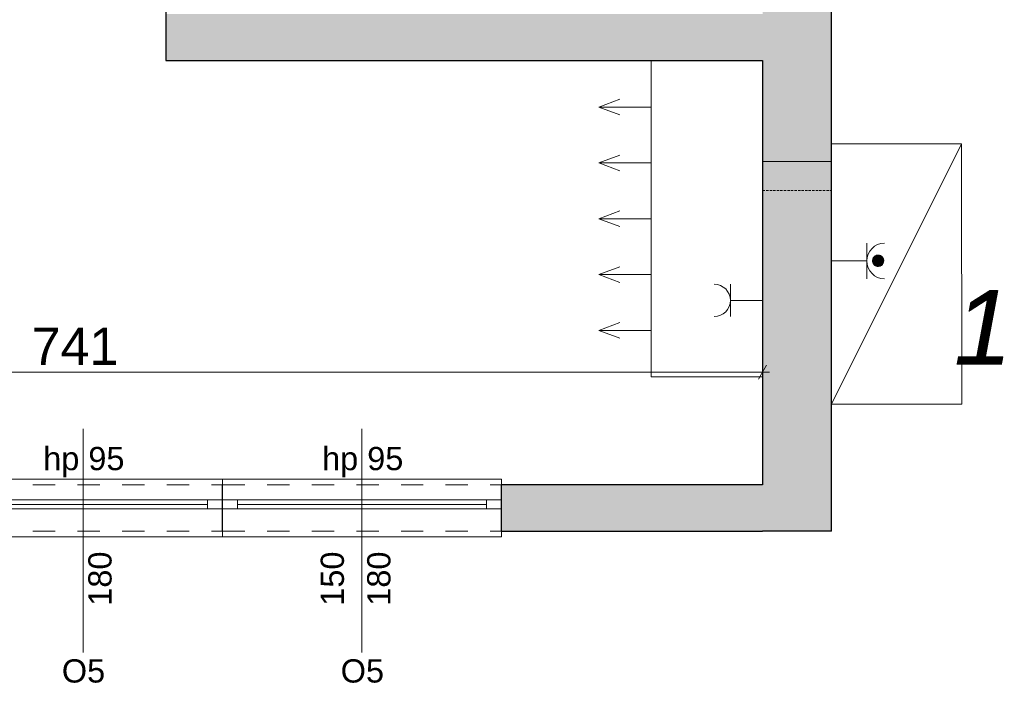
# Model space of a CAD drawing. Header units: centimetres. Extents: x -25572 to 23555, y -2435 to 15405.
# Tile 88 of 134: x 8947 to 9476, y 4291 to 4648. Entities that reach past the tile are written whole.
import ezdxf

# ---------------------------------------------------------------- set-up
doc = ezdxf.new("R2010")
doc.units = ezdxf.units.CM
doc.header["$MEASUREMENT"] = 0
doc.linetypes.add('DASHED', pattern=[1.905, 1.27, -0.635])
doc.linetypes.add('Przerywana', pattern=[24, 12, -12])
for name, color, linetype, lineweight in [('820-G Rysunki Obrazki_Nr_pióra__1', 7, 'Continuous', 13), ('820-G Rysunki Obrazki_Nr_pióra__10', 7, 'Continuous', 13), ('820-G Rysunki Obrazki_Nr_pióra__20', 1, 'Continuous', 13), ('820-G Rysunki Obrazki_Nr_pióra__4', 7, 'Continuous', 13), ('Nowe_220-A Ściany_Nr_pióra__19', 255, 'Continuous', 0), ('Nowe_220-A Ściany_Nr_pióra__23', 7, 'Continuous', 15), ('Nowe_220-A Ściany_Nr_pióra__27', 7, 'Continuous', 25), ('Nowe_220-A Ściany_Nr_pióra__3', 7, 'Continuous', 13), ('Nowe_220-A Ściany_Nr_pióra__7', 7, 'Continuous', 13), ('Nowe_299-A Wymiary Opisy_Nr_pióra__161', 7, 'Continuous', 5), ('Nowe_299-A Wymiary Opisy_Nr_pióra__41', 7, 'Continuous', 15)]:
    doc.layers.add(name, color=color, linetype=linetype, lineweight=lineweight)
for name, color, linetype, lineweight, true_color in [('820-G Rysunki Obrazki_Nr_pióra__5', 7, 'Continuous', 13, 0x40a5ff), ('Nowe_199-Z Wymiary i opisy_Nr_pióra__81', 7, 'Continuous', 13, 0x6a6a6a), ('Nowe_220-A Ściany_Nr_pióra__45', 7, 'Continuous', 15, 0x40a5ff)]:
    doc.layers.add(name, color=color, linetype=linetype, lineweight=lineweight, true_color=true_color)
doc.layers.add('Nowe_299-A Wymiary Opisy', color=7, linetype='Continuous')
doc.styles.add('STYL_AUTOMATYCZNY_11', font='arial.ttf')
doc.styles.add('STYL_AUTOMATYCZNY_5', font='arial.ttf')
doc.styles.add('STYL_AUTOMATYCZNY_6', font='arial.ttf')
doc.dimstyles.new('STYL_AUTOMATYCZNY__1', dxfattribs={"dimtxt": 20, "dimasz": 5.7, "dimexe": 0.18, "dimexo": 0.0625, "dimgap": 0, "dimtad": 1, "dimtih": 1, "dimtoh": 1, "dimdec": 0, "dimzin": 0, "dimdsep": 46, "dimtxsty": 'STYL_AUTOMATYCZNY_11', "dimblk": 'ARROWHEAD_2', "dimblk1": 'ARROWHEAD_2', "dimblk2": 'ARROWHEAD_2', "dimcen": 0.09, "dimse1": 1, "dimse2": 1, "dimclrd": 7, "dimclre": 7, "dimclrt": 7, "dimadec": 1, "dimazin": 0, "dimtfac": 1, "dimtdec": 4, "dimtmove": 0, "dimatfit": 3, "dimfxl": 0, "dimtolj": 1, "dimtzin": 0, "dimarcsym": 0})

# ---------------------------------------------------------------- blocks, each defined once
blk = doc.blocks.new('*D54')
at = {"layer": 'Nowe_299-A Wymiary Opisy_Nr_pióra__161', "color": 7, "linetype": 'Continuous', "lineweight": 5}
for p, q in [((8608.04, 4462.36), (8603.71, 4454.86)), ((8605.88, 4452.99), (8605.88, 4464.24)), ((9344.21, 4454.86), (9348.54, 4462.36)), ((9346.38, 4452.99), (9346.38, 4464.24)), ((8605.88, 4458.61), (9346.38, 4458.61)), ((9346.38, 4458.61), (9350.04, 4458.61))]:
    blk.add_line(p, q, dxfattribs=at)
at = {"layer": 'Nowe_299-A Wymiary Opisy_Nr_pióra__41', "color": 7, "lineweight": 15, "insert": (8953.24, 4462.61), "char_height": 20, "attachment_point": 7, "style": 'STYL_AUTOMATYCZNY_11'}
blk.add_mtext('\\A1;{\\pql;\\fArial|b0|i0|c238|p0;\\W1.000000;741}', dxfattribs=at)
blk = doc.blocks.new('ARROWHEAD_2')
at = {"color": 0, "linetype": 'Continuous', "lineweight": 0}
for p, q in [((0, 0), (-1, 0)), ((-0.378, -0.655), (0.378, 0.655))]:
    blk.add_line(p, q, dxfattribs=at)

msp = doc.modelspace()

# ---------------------------------------------------------------- hatches: boundary and pattern name
at = {"layer": '820-G Rysunki Obrazki_Nr_pióra__1', "linetype": 'Continuous', "lineweight": 13}
for points in [[(9405.53, 4518.05), (9405.53, 4519.1), (9405.5, 4518.84)], [(9405.5, 4518.31), (9405.53, 4518.05), (9405.5, 4518.84)], [(9405.59, 4517.79), (9405.59, 4519.36), (9405.53, 4519.1)], [(9405.53, 4518.05), (9405.59, 4517.79), (9405.53, 4519.1)], [(9405.67, 4517.54), (9405.67, 4519.61), (9405.59, 4519.36)], [(9405.59, 4517.79), (9405.67, 4517.54), (9405.59, 4519.36)], [(9405.77, 4517.29), (9405.77, 4519.85), (9405.67, 4519.61)], [(9405.67, 4517.54), (9405.77, 4517.29), (9405.67, 4519.61)], [(9405.89, 4517.06), (9405.89, 4520.09), (9405.77, 4519.85)], [(9405.77, 4517.29), (9405.89, 4517.06), (9405.77, 4519.85)], [(9406.04, 4516.83), (9406.04, 4520.31), (9405.89, 4520.09)], [(9405.89, 4517.06), (9406.04, 4516.83), (9405.89, 4520.09)], [(9406.2, 4516.62), (9406.2, 4520.52), (9406.04, 4520.31)], [(9406.04, 4516.83), (9406.2, 4516.62), (9406.04, 4520.31)], [(9406.38, 4516.43), (9406.38, 4520.71), (9406.2, 4520.52)], [(9406.2, 4516.62), (9406.38, 4516.43), (9406.2, 4520.52)], [(9406.57, 4516.25), (9406.57, 4520.89), (9406.38, 4520.71)], [(9406.38, 4516.43), (9406.57, 4516.25), (9406.38, 4520.71)], [(9406.78, 4516.09), (9406.78, 4521.05), (9406.57, 4520.89)], [(9406.57, 4516.25), (9406.78, 4516.09), (9406.57, 4520.89)], [(9407, 4515.95), (9407, 4521.2), (9406.78, 4521.05)], [(9406.78, 4516.09), (9407, 4515.95), (9406.78, 4521.05)], [(9407.24, 4515.83), (9407.24, 4521.32), (9407, 4521.2)], [(9407, 4515.95), (9407.24, 4515.83), (9407, 4521.2)], [(9407.48, 4515.72), (9407.48, 4521.42), (9407.24, 4521.32)], [(9407.24, 4515.83), (9407.48, 4515.72), (9407.24, 4521.32)], [(9407.73, 4515.64), (9407.73, 4521.5), (9407.48, 4521.42)], [(9407.48, 4515.72), (9407.73, 4515.64), (9407.48, 4521.42)], [(9407.99, 4515.59), (9407.99, 4521.56), (9407.73, 4521.5)], [(9407.73, 4515.64), (9407.99, 4515.59), (9407.73, 4521.5)], [(9408.25, 4515.55), (9408.25, 4521.59), (9407.99, 4521.56)], [(9407.99, 4515.59), (9408.25, 4515.55), (9407.99, 4521.56)], [(9408.52, 4515.54), (9408.52, 4521.6), (9408.25, 4521.59)], [(9408.25, 4515.55), (9408.52, 4515.54), (9408.25, 4521.59)], [(9408.52, 4515.54), (9408.78, 4515.55), (9408.52, 4521.6)], [(9408.78, 4515.55), (9408.78, 4521.59), (9408.52, 4521.6)], [(9408.78, 4515.55), (9409.04, 4515.59), (9408.78, 4521.59)], [(9409.04, 4515.59), (9409.04, 4521.56), (9408.78, 4521.59)], [(9409.04, 4515.59), (9409.3, 4515.64), (9409.04, 4521.56)], [(9409.3, 4515.64), (9409.3, 4521.5), (9409.04, 4521.56)], [(9409.3, 4515.64), (9409.55, 4515.72), (9409.3, 4521.5)], [(9409.55, 4515.72), (9409.55, 4521.42), (9409.3, 4521.5)], [(9409.55, 4515.72), (9409.8, 4515.83), (9409.55, 4521.42)], [(9409.8, 4515.83), (9409.8, 4521.32), (9409.55, 4521.42)], [(9409.8, 4515.83), (9410.03, 4515.95), (9409.8, 4521.32)], [(9410.03, 4515.95), (9410.03, 4521.2), (9409.8, 4521.32)], [(9410.03, 4515.95), (9410.26, 4516.09), (9410.03, 4521.2)], [(9410.26, 4516.09), (9410.26, 4521.05), (9410.03, 4521.2)], [(9410.26, 4516.09), (9410.47, 4516.25), (9410.26, 4521.05)], [(9410.47, 4516.25), (9410.47, 4520.89), (9410.26, 4521.05)], [(9410.47, 4516.25), (9410.66, 4516.43), (9410.47, 4520.89)], [(9410.66, 4516.43), (9410.66, 4520.71), (9410.47, 4520.89)], [(9410.66, 4516.43), (9410.84, 4516.62), (9410.66, 4520.71)], [(9410.84, 4516.62), (9410.84, 4520.52), (9410.66, 4520.71)], [(9410.84, 4516.62), (9411, 4516.83), (9410.84, 4520.52)], [(9411, 4516.83), (9411, 4520.31), (9410.84, 4520.52)], [(9411, 4516.83), (9411.14, 4517.06), (9411, 4520.31)], [(9411.14, 4517.06), (9411.14, 4520.09), (9411, 4520.31)], [(9411.14, 4517.06), (9411.26, 4517.29), (9411.14, 4520.09)], [(9411.26, 4517.29), (9411.26, 4519.85), (9411.14, 4520.09)], [(9411.26, 4517.29), (9411.37, 4517.54), (9411.26, 4519.85)], [(9411.37, 4517.54), (9411.37, 4519.61), (9411.26, 4519.85)], [(9411.37, 4517.54), (9411.45, 4517.79), (9411.37, 4519.61)], [(9411.45, 4517.79), (9411.45, 4519.36), (9411.37, 4519.61)], [(9411.45, 4517.79), (9411.5, 4518.05), (9411.45, 4519.36)], [(9411.5, 4518.05), (9411.5, 4519.1), (9411.45, 4519.36)], [(9411.5, 4518.05), (9411.54, 4518.31), (9411.5, 4519.1)], [(9411.54, 4518.31), (9411.54, 4518.84), (9411.5, 4519.1)]]:
    msp.add_hatch(color=7, dxfattribs=at).paths.add_polyline_path(points)
at = {"layer": 'Nowe_220-A Ściany_Nr_pióra__19', "linetype": 'Continuous', "lineweight": 0}
for points in [[(9383.38, 4398.14), (9383.38, 4851.14), (9346.38, 4851.14), (9346.38, 4398.14)], [(9050.38, 4651.14), (9025.38, 4626.14), (9050.38, 4626.14)], [(9025.38, 4651.14), (9025.38, 4626.14), (9050.38, 4651.14)], [(9050.38, 4626.14), (9346.38, 4626.14), (9346.38, 4651.14), (9050.38, 4651.14)], [(9346.38, 4398.14), (9205.88, 4398.14), (9205.88, 4373.14), (9346.38, 4373.14)], [(9346.38, 4373.14), (9383.38, 4373.14), (9346.38, 4398.14)], [(9346.38, 4398.14), (9383.38, 4373.14), (9383.38, 4398.14)]]:
    msp.add_hatch(color=255, dxfattribs=at).paths.add_polyline_path(points)

# ---------------------------------------------------------------- linework, layer by layer
at = {"layer": '820-G Rysunki Obrazki_Nr_pióra__20', "color": 1, "linetype": 'Continuous', "lineweight": 13}
msp.add_lwpolyline([(9346.38, 4626.14), (9286.38, 4626.14), (9286.38, 4456.14), (9346.38, 4456.14)], close=True, dxfattribs=at)
for points in [[(9286.38, 4601.14), (9258.26, 4601.14), (9269.54, 4605.36)], [(9286.38, 4601.14), (9258.26, 4601.14), (9269.54, 4596.92)], [(9453.47, 4441.42), (9453.38, 4581.42), (9383.38, 4581.42), (9383.38, 4441.42), (9453.47, 4441.47)], [(9383.38, 4441.42), (9453.38, 4581.42)], [(9286.38, 4571.14), (9258.26, 4571.14), (9269.54, 4575.36)], [(9286.38, 4571.14), (9258.26, 4571.14), (9269.54, 4566.92)], [(9383.38, 4571.88), (9346.38, 4571.88)], [(9286.38, 4541.14), (9258.26, 4541.14), (9269.54, 4545.36)], [(9286.38, 4541.14), (9258.26, 4541.14), (9269.54, 4536.92)], [(9286.38, 4511.14), (9258.26, 4511.14), (9269.54, 4515.36)], [(9286.38, 4511.14), (9258.26, 4511.14), (9269.54, 4506.92)], [(9286.38, 4481.14), (9258.26, 4481.14), (9269.54, 4485.36)], [(9286.38, 4481.14), (9258.26, 4481.14), (9269.54, 4476.92)]]:
    msp.add_lwpolyline(points, dxfattribs=at)
at = {"layer": '820-G Rysunki Obrazki_Nr_pióra__4', "color": 7, "linetype": 'Continuous', "lineweight": 13}
for p, q in [((9402.45, 4508.9), (9402.45, 4527.98)), ((9402.45, 4518.44), (9383.38, 4518.44)), ((9405.5, 4518.84), (9405.49, 4518.57)), ((9405.49, 4518.57), (9405.5, 4518.31)), ((9405.53, 4519.1), (9405.5, 4518.84)), ((9405.5, 4518.31), (9405.5, 4518.84)), ((9405.53, 4518.05), (9405.5, 4518.84)), ((9405.5, 4518.84), (9405.5, 4518.31)), ((9405.5, 4518.84), (9405.53, 4518.05)), ((9405.5, 4518.31), (9405.53, 4518.05)), ((9405.59, 4519.36), (9405.53, 4519.1)), ((9405.53, 4518.05), (9405.53, 4519.1)), ((9405.59, 4517.79), (9405.53, 4519.1)), ((9405.53, 4519.1), (9405.53, 4518.05)), ((9405.53, 4519.1), (9405.59, 4517.79)), ((9405.53, 4518.05), (9405.59, 4517.79)), ((9405.67, 4519.61), (9405.59, 4519.36)), ((9405.59, 4517.79), (9405.59, 4519.36)), ((9405.67, 4517.54), (9405.59, 4519.36)), ((9405.59, 4519.36), (9405.59, 4517.79)), ((9405.59, 4519.36), (9405.67, 4517.54)), ((9405.59, 4517.79), (9405.67, 4517.54)), ((9405.77, 4519.85), (9405.67, 4519.61)), ((9405.67, 4517.54), (9405.67, 4519.61)), ((9405.77, 4517.29), (9405.67, 4519.61)), ((9405.67, 4519.61), (9405.67, 4517.54)), ((9405.67, 4519.61), (9405.77, 4517.29)), ((9405.89, 4520.09), (9405.77, 4519.85)), ((9405.77, 4517.29), (9405.77, 4519.85)), ((9405.89, 4517.06), (9405.77, 4519.85)), ((9405.77, 4519.85), (9405.77, 4517.29)), ((9405.77, 4519.85), (9405.89, 4517.06)), ((9406.04, 4520.31), (9405.89, 4520.09)), ((9405.89, 4517.06), (9405.89, 4520.09)), ((9406.04, 4516.83), (9405.89, 4520.09)), ((9405.89, 4520.09), (9405.89, 4517.06)), ((9405.89, 4520.09), (9406.04, 4516.83)), ((9406.2, 4520.52), (9406.04, 4520.31)), ((9406.04, 4516.83), (9406.04, 4520.31)), ((9406.2, 4516.62), (9406.04, 4520.31)), ((9406.04, 4520.31), (9406.04, 4516.83)), ((9406.04, 4520.31), (9406.2, 4516.62)), ((9406.38, 4520.71), (9406.2, 4520.52)), ((9406.2, 4516.62), (9406.2, 4520.52)), ((9406.38, 4516.43), (9406.2, 4520.52)), ((9406.2, 4520.52), (9406.2, 4516.62)), ((9406.2, 4520.52), (9406.38, 4516.43)), ((9406.57, 4520.89), (9406.38, 4520.71)), ((9406.38, 4516.43), (9406.38, 4520.71)), ((9406.57, 4516.25), (9406.38, 4520.71)), ((9406.38, 4520.71), (9406.38, 4516.43)), ((9406.38, 4520.71), (9406.57, 4516.25)), ((9406.78, 4521.05), (9406.57, 4520.89)), ((9406.57, 4516.25), (9406.57, 4520.89)), ((9406.78, 4516.09), (9406.57, 4520.89)), ((9406.57, 4520.89), (9406.57, 4516.25)), ((9406.57, 4520.89), (9406.78, 4516.09)), ((9407, 4521.2), (9406.78, 4521.05)), ((9406.78, 4516.09), (9406.78, 4521.05)), ((9407, 4515.95), (9406.78, 4521.05)), ((9406.78, 4521.05), (9406.78, 4516.09)), ((9406.78, 4521.05), (9407, 4515.95)), ((9407.24, 4521.32), (9407, 4521.2)), ((9407, 4515.95), (9407, 4521.2)), ((9407.24, 4515.83), (9407, 4521.2)), ((9407, 4521.2), (9407, 4515.95)), ((9407, 4521.2), (9407.24, 4515.83)), ((9407.48, 4521.42), (9407.24, 4521.32)), ((9407.24, 4515.83), (9407.24, 4521.32)), ((9407.48, 4515.72), (9407.24, 4521.32)), ((9407.24, 4521.32), (9407.24, 4515.83)), ((9407.24, 4521.32), (9407.48, 4515.72)), ((9407.73, 4521.5), (9407.48, 4521.42)), ((9407.48, 4515.72), (9407.48, 4521.42)), ((9407.73, 4515.64), (9407.48, 4521.42)), ((9407.48, 4521.42), (9407.48, 4515.72)), ((9407.48, 4521.42), (9407.73, 4515.64)), ((9407.99, 4521.56), (9407.73, 4521.5)), ((9407.73, 4515.64), (9407.73, 4521.5)), ((9407.99, 4515.59), (9407.73, 4521.5)), ((9407.73, 4521.5), (9407.73, 4515.64)), ((9407.73, 4521.5), (9407.99, 4515.59)), ((9408.25, 4521.59), (9407.99, 4521.56)), ((9407.99, 4515.59), (9407.99, 4521.56)), ((9408.25, 4515.55), (9407.99, 4521.56)), ((9407.99, 4521.56), (9407.99, 4515.59)), ((9407.99, 4521.56), (9408.25, 4515.55)), ((9408.52, 4521.6), (9408.25, 4521.59)), ((9408.25, 4515.55), (9408.25, 4521.59)), ((9408.52, 4515.54), (9408.25, 4521.59)), ((9408.25, 4521.59), (9408.25, 4515.55)), ((9408.25, 4521.59), (9408.52, 4515.54)), ((9408.52, 4515.54), (9408.52, 4521.6)), ((9408.78, 4515.55), (9408.52, 4521.6)), ((9408.52, 4521.6), (9408.52, 4515.54)), ((9408.78, 4521.59), (9408.52, 4521.6)), ((9408.52, 4521.6), (9408.78, 4515.55)), ((9408.78, 4515.55), (9408.78, 4521.59)), ((9409.04, 4515.59), (9408.78, 4521.59)), ((9408.78, 4521.59), (9408.78, 4515.55)), ((9409.04, 4521.56), (9408.78, 4521.59)), ((9408.78, 4521.59), (9409.04, 4515.59)), ((9409.04, 4515.59), (9409.04, 4521.56)), ((9409.3, 4515.64), (9409.04, 4521.56)), ((9409.04, 4521.56), (9409.04, 4515.59)), ((9409.3, 4521.5), (9409.04, 4521.56)), ((9409.04, 4521.56), (9409.3, 4515.64)), ((9409.3, 4515.64), (9409.3, 4521.5)), ((9409.55, 4515.72), (9409.3, 4521.5)), ((9409.3, 4521.5), (9409.3, 4515.64)), ((9409.55, 4521.42), (9409.3, 4521.5)), ((9409.3, 4521.5), (9409.55, 4515.72)), ((9409.55, 4515.72), (9409.55, 4521.42)), ((9409.8, 4515.83), (9409.55, 4521.42)), ((9409.55, 4521.42), (9409.55, 4515.72)), ((9409.8, 4521.32), (9409.55, 4521.42)), ((9409.55, 4521.42), (9409.8, 4515.83)), ((9409.8, 4515.83), (9409.8, 4521.32)), ((9410.03, 4515.95), (9409.8, 4521.32)), ((9409.8, 4521.32), (9409.8, 4515.83)), ((9410.03, 4521.2), (9409.8, 4521.32)), ((9409.8, 4521.32), (9410.03, 4515.95)), ((9410.03, 4515.95), (9410.03, 4521.2)), ((9410.26, 4516.09), (9410.03, 4521.2)), ((9410.03, 4521.2), (9410.03, 4515.95)), ((9410.26, 4521.05), (9410.03, 4521.2)), ((9410.03, 4521.2), (9410.26, 4516.09)), ((9410.26, 4516.09), (9410.26, 4521.05)), ((9410.47, 4516.25), (9410.26, 4521.05)), ((9410.26, 4521.05), (9410.26, 4516.09)), ((9410.47, 4520.89), (9410.26, 4521.05)), ((9410.26, 4521.05), (9410.47, 4516.25)), ((9410.47, 4516.25), (9410.47, 4520.89)), ((9410.66, 4516.43), (9410.47, 4520.89)), ((9410.47, 4520.89), (9410.47, 4516.25)), ((9410.66, 4520.71), (9410.47, 4520.89)), ((9410.47, 4520.89), (9410.66, 4516.43)), ((9410.66, 4516.43), (9410.66, 4520.71)), ((9410.84, 4516.62), (9410.66, 4520.71)), ((9410.66, 4520.71), (9410.66, 4516.43)), ((9410.84, 4520.52), (9410.66, 4520.71)), ((9410.66, 4520.71), (9410.84, 4516.62)), ((9410.84, 4516.62), (9410.84, 4520.52)), ((9411, 4516.83), (9410.84, 4520.52)), ((9410.84, 4520.52), (9410.84, 4516.62)), ((9411, 4520.31), (9410.84, 4520.52)), ((9410.84, 4520.52), (9411, 4516.83)), ((9411, 4516.83), (9411, 4520.31)), ((9411.14, 4517.06), (9411, 4520.31)), ((9411, 4520.31), (9411, 4516.83)), ((9411.14, 4520.09), (9411, 4520.31)), ((9411, 4520.31), (9411.14, 4517.06)), ((9411.14, 4517.06), (9411.14, 4520.09)), ((9411.26, 4517.29), (9411.14, 4520.09)), ((9411.14, 4520.09), (9411.14, 4517.06)), ((9411.26, 4519.85), (9411.14, 4520.09)), ((9411.14, 4520.09), (9411.26, 4517.29)), ((9411.26, 4517.29), (9411.26, 4519.85)), ((9411.37, 4517.54), (9411.26, 4519.85)), ((9411.26, 4519.85), (9411.26, 4517.29)), ((9411.37, 4519.61), (9411.26, 4519.85)), ((9411.26, 4519.85), (9411.37, 4517.54)), ((9411.37, 4517.54), (9411.37, 4519.61)), ((9411.45, 4517.79), (9411.37, 4519.61)), ((9411.37, 4519.61), (9411.37, 4517.54)), ((9411.45, 4519.36), (9411.37, 4519.61)), ((9411.37, 4519.61), (9411.45, 4517.79)), ((9411.37, 4517.54), (9411.45, 4517.79)), ((9411.45, 4517.79), (9411.45, 4519.36)), ((9411.5, 4518.05), (9411.45, 4519.36)), ((9411.45, 4519.36), (9411.45, 4517.79)), ((9411.5, 4519.1), (9411.45, 4519.36)), ((9411.45, 4519.36), (9411.5, 4518.05)), ((9411.45, 4517.79), (9411.5, 4518.05)), ((9411.5, 4518.05), (9411.5, 4519.1)), ((9411.54, 4518.31), (9411.5, 4519.1)), ((9411.5, 4519.1), (9411.5, 4518.05)), ((9411.54, 4518.84), (9411.5, 4519.1)), ((9411.5, 4519.1), (9411.54, 4518.31)), ((9411.5, 4518.05), (9411.54, 4518.31)), ((9411.54, 4518.31), (9411.54, 4518.84)), ((9411.55, 4518.57), (9411.54, 4518.84)), ((9411.54, 4518.84), (9411.54, 4518.31)), ((9411.54, 4518.31), (9411.55, 4518.57)), ((9405.67, 4517.54), (9405.77, 4517.29)), ((9405.77, 4517.29), (9405.89, 4517.06)), ((9405.89, 4517.06), (9406.04, 4516.83)), ((9406.04, 4516.83), (9406.2, 4516.62)), ((9406.2, 4516.62), (9406.38, 4516.43)), ((9406.38, 4516.43), (9406.57, 4516.25)), ((9406.57, 4516.25), (9406.78, 4516.09)), ((9406.78, 4516.09), (9407, 4515.95)), ((9407, 4515.95), (9407.24, 4515.83)), ((9407.24, 4515.83), (9407.48, 4515.72)), ((9407.48, 4515.72), (9407.73, 4515.64)), ((9407.73, 4515.64), (9407.99, 4515.59)), ((9407.99, 4515.59), (9408.25, 4515.55)), ((9408.25, 4515.55), (9408.52, 4515.54)), ((9408.52, 4515.54), (9408.78, 4515.55)), ((9408.78, 4515.55), (9409.04, 4515.59)), ((9409.04, 4515.59), (9409.3, 4515.64)), ((9409.3, 4515.64), (9409.55, 4515.72)), ((9409.55, 4515.72), (9409.8, 4515.83)), ((9409.8, 4515.83), (9410.03, 4515.95)), ((9410.03, 4515.95), (9410.26, 4516.09)), ((9410.26, 4516.09), (9410.47, 4516.25)), ((9410.47, 4516.25), (9410.66, 4516.43)), ((9410.66, 4516.43), (9410.84, 4516.62)), ((9410.84, 4516.62), (9411, 4516.83)), ((9411, 4516.83), (9411.14, 4517.06)), ((9411.14, 4517.06), (9411.26, 4517.29)), ((9411.26, 4517.29), (9411.37, 4517.54)), ((9329.06, 4488.61), (9329.06, 4505.92)), ((9329.06, 4497.26), (9346.38, 4497.26))]:
    msp.add_line(p, q, dxfattribs=at)
for points in [[(9405.5, 4518.84), (9405.49, 4518.57), (9405.5, 4518.31)], [(9405.53, 4519.1), (9405.5, 4518.84), (9405.53, 4518.05)], [(9405.53, 4518.05), (9405.5, 4518.84), (9405.5, 4518.31)], [(9405.59, 4519.36), (9405.53, 4519.1), (9405.59, 4517.79)], [(9405.59, 4517.79), (9405.53, 4519.1), (9405.53, 4518.05)], [(9405.67, 4519.61), (9405.59, 4519.36), (9405.67, 4517.54)], [(9405.67, 4517.54), (9405.59, 4519.36), (9405.59, 4517.79)], [(9405.77, 4519.85), (9405.67, 4519.61), (9405.77, 4517.29)], [(9405.77, 4517.29), (9405.67, 4519.61), (9405.67, 4517.54)], [(9405.89, 4520.09), (9405.77, 4519.85), (9405.89, 4517.06)], [(9405.89, 4517.06), (9405.77, 4519.85), (9405.77, 4517.29)], [(9406.04, 4520.31), (9405.89, 4520.09), (9406.04, 4516.83)], [(9406.04, 4516.83), (9405.89, 4520.09), (9405.89, 4517.06)], [(9406.2, 4520.52), (9406.04, 4520.31), (9406.2, 4516.62)], [(9406.2, 4516.62), (9406.04, 4520.31), (9406.04, 4516.83)], [(9406.38, 4520.71), (9406.2, 4520.52), (9406.38, 4516.43)], [(9406.38, 4516.43), (9406.2, 4520.52), (9406.2, 4516.62)], [(9406.57, 4520.89), (9406.38, 4520.71), (9406.57, 4516.25)], [(9406.57, 4516.25), (9406.38, 4520.71), (9406.38, 4516.43)], [(9406.78, 4521.05), (9406.57, 4520.89), (9406.78, 4516.09)], [(9406.78, 4516.09), (9406.57, 4520.89), (9406.57, 4516.25)], [(9407, 4521.2), (9406.78, 4521.05), (9407, 4515.95)], [(9407, 4515.95), (9406.78, 4521.05), (9406.78, 4516.09)], [(9407.24, 4521.32), (9407, 4521.2), (9407.24, 4515.83)], [(9407.24, 4515.83), (9407, 4521.2), (9407, 4515.95)], [(9407.48, 4521.42), (9407.24, 4521.32), (9407.48, 4515.72)], [(9407.48, 4515.72), (9407.24, 4521.32), (9407.24, 4515.83)], [(9407.73, 4521.5), (9407.48, 4521.42), (9407.73, 4515.64)], [(9407.73, 4515.64), (9407.48, 4521.42), (9407.48, 4515.72)], [(9407.99, 4521.56), (9407.73, 4521.5), (9407.99, 4515.59)], [(9407.99, 4515.59), (9407.73, 4521.5), (9407.73, 4515.64)], [(9408.25, 4521.59), (9407.99, 4521.56), (9408.25, 4515.55)], [(9408.25, 4515.55), (9407.99, 4521.56), (9407.99, 4515.59)], [(9408.52, 4521.6), (9408.25, 4521.59), (9408.52, 4515.54)], [(9408.52, 4515.54), (9408.25, 4521.59), (9408.25, 4515.55)], [(9408.78, 4515.55), (9408.52, 4521.6), (9408.52, 4515.54)], [(9408.78, 4521.59), (9408.52, 4521.6), (9408.78, 4515.55)], [(9409.04, 4515.59), (9408.78, 4521.59), (9408.78, 4515.55)], [(9409.04, 4521.56), (9408.78, 4521.59), (9409.04, 4515.59)], [(9409.3, 4515.64), (9409.04, 4521.56), (9409.04, 4515.59)], [(9409.3, 4521.5), (9409.04, 4521.56), (9409.3, 4515.64)], [(9409.55, 4515.72), (9409.3, 4521.5), (9409.3, 4515.64)], [(9409.55, 4521.42), (9409.3, 4521.5), (9409.55, 4515.72)], [(9409.8, 4515.83), (9409.55, 4521.42), (9409.55, 4515.72)], [(9409.8, 4521.32), (9409.55, 4521.42), (9409.8, 4515.83)], [(9410.03, 4515.95), (9409.8, 4521.32), (9409.8, 4515.83)], [(9410.03, 4521.2), (9409.8, 4521.32), (9410.03, 4515.95)], [(9410.26, 4516.09), (9410.03, 4521.2), (9410.03, 4515.95)], [(9410.26, 4521.05), (9410.03, 4521.2), (9410.26, 4516.09)], [(9410.47, 4516.25), (9410.26, 4521.05), (9410.26, 4516.09)], [(9410.47, 4520.89), (9410.26, 4521.05), (9410.47, 4516.25)], [(9410.66, 4516.43), (9410.47, 4520.89), (9410.47, 4516.25)], [(9410.66, 4520.71), (9410.47, 4520.89), (9410.66, 4516.43)], [(9410.84, 4516.62), (9410.66, 4520.71), (9410.66, 4516.43)], [(9410.84, 4520.52), (9410.66, 4520.71), (9410.84, 4516.62)], [(9411, 4516.83), (9410.84, 4520.52), (9410.84, 4516.62)], [(9411, 4520.31), (9410.84, 4520.52), (9411, 4516.83)], [(9411.14, 4517.06), (9411, 4520.31), (9411, 4516.83)], [(9411.14, 4520.09), (9411, 4520.31), (9411.14, 4517.06)], [(9411.26, 4517.29), (9411.14, 4520.09), (9411.14, 4517.06)], [(9411.26, 4519.85), (9411.14, 4520.09), (9411.26, 4517.29)], [(9411.37, 4517.54), (9411.26, 4519.85), (9411.26, 4517.29)], [(9411.37, 4519.61), (9411.26, 4519.85), (9411.37, 4517.54)], [(9411.45, 4517.79), (9411.37, 4519.61), (9411.37, 4517.54)], [(9411.45, 4519.36), (9411.37, 4519.61), (9411.45, 4517.79)], [(9411.5, 4518.05), (9411.45, 4519.36), (9411.45, 4517.79)], [(9411.5, 4519.1), (9411.45, 4519.36), (9411.5, 4518.05)], [(9411.54, 4518.31), (9411.5, 4519.1), (9411.5, 4518.05)], [(9411.54, 4518.84), (9411.5, 4519.1), (9411.54, 4518.31)], [(9411.55, 4518.57), (9411.54, 4518.84), (9411.54, 4518.31)]]:
    msp.add_lwpolyline(points, close=True, dxfattribs=at)
for centre, radius, start, end in [((9411.99, 4518.44), 9.54, 90, 270), ((9320.4, 4497.26), 8.66, 270, 90)]:
    msp.add_arc(centre, radius, start, end, dxfattribs=at)
at = {"layer": '820-G Rysunki Obrazki_Nr_pióra__5', "color": 161, "linetype": 'DASHED', "lineweight": 13, "true_color": 0x40a5ff}
msp.add_lwpolyline([(9346.38, 4556.39), (9383.38, 4556.39)], dxfattribs=at)
at = {"layer": 'Nowe_220-A Ściany_Nr_pióra__23', "color": 7, "linetype": 'Continuous', "lineweight": 15}
for p, q in [((9047.88, 4385.14), (9047.88, 4390.14)), ((9047.88, 4390.14), (9055.88, 4390.14)), ((9055.88, 4390.14), (9063.88, 4390.14)), ((9063.88, 4390.14), (9063.88, 4385.14)), ((9197.88, 4385.14), (9197.88, 4390.14)), ((9197.88, 4390.14), (9205.88, 4390.14)), ((9055.88, 4385.14), (9047.88, 4385.14)), ((9063.88, 4385.14), (9055.88, 4385.14)), ((9205.88, 4385.14), (9197.88, 4385.14))]:
    msp.add_line(p, q, dxfattribs=at)
at = {"layer": 'Nowe_220-A Ściany_Nr_pióra__27', "color": 7, "linetype": 'Continuous', "lineweight": 25}
for p, q in [((9055.88, 4390.14), (9055.88, 4398.14)), ((9055.88, 4390.14), (9055.88, 4398.14)), ((9205.88, 4390.14), (9205.88, 4398.14)), ((9205.88, 4390.14), (9205.88, 4398.14)), ((9055.88, 4385.14), (9055.88, 4390.14)), ((9055.88, 4385.14), (9055.88, 4390.14)), ((9055.88, 4385.14), (9055.88, 4390.14)), ((9055.88, 4385.14), (9055.88, 4390.14)), ((9205.88, 4385.14), (9205.88, 4390.14)), ((9205.88, 4385.14), (9205.88, 4390.14)), ((9205.88, 4385.14), (9205.88, 4390.14)), ((9055.88, 4373.14), (9055.88, 4385.14)), ((9055.88, 4373.14), (9055.88, 4385.14)), ((9205.88, 4373.14), (9205.88, 4385.14)), ((9205.88, 4373.14), (9205.88, 4385.14))]:
    msp.add_line(p, q, dxfattribs=at)
for points in [[(9025.38, 4851.14), (9025.38, 4626.14)], [(9383.38, 4373.14), (9383.38, 4851.14)], [(9025.38, 4626.14), (9050.38, 4626.14)], [(9050.38, 4626.14), (9346.38, 4626.14)], [(9346.38, 4626.14), (9346.38, 4398.14)], [(9346.38, 4398.14), (9205.88, 4398.14)], [(9205.88, 4373.14), (9346.38, 4373.14)], [(9383.38, 4373.14), (9346.38, 4373.14)]]:
    msp.add_lwpolyline(points, dxfattribs=at)
at = {"layer": 'Nowe_220-A Ściany_Nr_pióra__3', "color": 7, "linetype": 'Continuous', "lineweight": 13}
for p, q in [((8905.88, 4401.14), (9055.88, 4401.14)), ((9055.88, 4401.14), (9055.88, 4398.14)), ((9055.88, 4398.14), (9055.88, 4401.14)), ((9055.88, 4401.14), (9205.88, 4401.14)), ((9205.88, 4401.14), (9205.88, 4398.14)), ((8913.88, 4390.14), (9047.88, 4390.14)), ((8913.88, 4387.64), (9047.88, 4387.64)), ((9063.88, 4390.14), (9197.88, 4390.14)), ((9063.88, 4387.64), (9197.88, 4387.64)), ((9047.88, 4385.14), (8913.88, 4385.14)), ((9197.88, 4385.14), (9063.88, 4385.14)), ((8905.88, 4370.14), (9055.88, 4370.14)), ((9055.88, 4370.14), (9055.88, 4373.14)), ((9055.88, 4373.14), (9055.88, 4370.14)), ((9055.88, 4370.14), (9205.88, 4370.14)), ((9205.88, 4370.14), (9205.88, 4373.14))]:
    msp.add_line(p, q, dxfattribs=at)
at = {"layer": 'Nowe_220-A Ściany_Nr_pióra__3', "color": 7, "linetype": 'Przerywana', "lineweight": 13}
for p, q in [((8905.88, 4398.14), (9055.88, 4398.14)), ((9055.88, 4398.14), (9205.88, 4398.14)), ((8905.88, 4373.14), (9055.88, 4373.14)), ((9055.88, 4373.14), (9205.88, 4373.14))]:
    msp.add_line(p, q, dxfattribs=at)
at = {"layer": 'Nowe_220-A Ściany_Nr_pióra__45', "color": 161, "linetype": 'Continuous', "lineweight": 15, "true_color": 0x40a5ff}
for p, q in [((8980.88, 4307.96), (8980.88, 4428.14)), ((9130.88, 4307.96), (9130.88, 4428.14))]:
    msp.add_line(p, q, dxfattribs=at)

# ---------------------------------------------------------------- texts
at = {"layer": '820-G Rysunki Obrazki_Nr_pióra__10', "color": 7, "linetype": 'Continuous', "lineweight": 13, "insert": (9449.55, 4462.7), "char_height": 40, "attachment_point": 7, "style": 'STYL_AUTOMATYCZNY_5'}
msp.add_mtext('\\A1;{\\pql;\\fArial|b0|i1|c238|p0;\\W1.000000;1}', dxfattribs=at)
at = {"layer": 'Nowe_199-Z Wymiary i opisy_Nr_pióra__81', "color": 251, "linetype": 'Continuous', "lineweight": 13, "true_color": 0x6a6a6a, "insert": (9464.8, 4502.76), "char_height": 40, "attachment_point": 2, "style": 'STYL_AUTOMATYCZNY_5'}
msp.add_mtext('\\A1;{\\pqc;\\fArial|b0|i1|c238|p0;\\W1.000000;1}', dxfattribs=at)
at = {"layer": 'Nowe_220-A Ściany_Nr_pióra__7', "color": 7, "linetype": 'Continuous', "lineweight": 13, "char_height": 12.5, "attachment_point": 7, "style": 'STYL_AUTOMATYCZNY_6'}
for s, insert in [('\\A1;{\\pql;\\pt0;\\fArial|b0|i0|c238|p0;\\W1.000000;hp 95\\fArial|b0|i0|c238|p0;\\W1.000000;\\A1{\\H.66x;\\S^  ;}\\fArial|b0|i0|c238|p0;\\W1.000000;\\fArial|b0|i0|c238|p0;\\W1.000000;}', (8959.43, 4402.23)), ('\\A1;{\\pql;\\pt0;\\fArial|b0|i0|c238|p0;\\W1.000000;hp 95\\fArial|b0|i0|c238|p0;\\W1.000000;\\A1{\\H.66x;\\S^  ;}\\fArial|b0|i0|c238|p0;\\W1.000000;\\fArial|b0|i0|c238|p0;\\W1.000000;}', (9109.43, 4402.23)), ('\\A1;{\\pql;\\pt0;\\fArial|b0|i0|c238|p0;\\W1.000000;O5\\fArial|b0|i0|c238|p0;\\W1.000000;\\fArial|b0|i0|c238|p0;\\W1.000000;\\fArial|b0|i0|c238|p0;\\W1.000000;}', (8969.44, 4291.68)), ('\\A1;{\\pql;\\pt0;\\fArial|b0|i0|c238|p0;\\W1.000000;O5\\fArial|b0|i0|c238|p0;\\W1.000000;\\fArial|b0|i0|c238|p0;\\W1.000000;\\fArial|b0|i0|c238|p0;\\W1.000000;}', (9119.44, 4291.68))]:
    msp.add_mtext(s, dxfattribs=dict(at, insert=insert))
at = {"layer": 'Nowe_220-A Ściany_Nr_pióra__7', "color": 7, "linetype": 'Continuous', "lineweight": 13, "char_height": 12.5, "attachment_point": 7, "rotation": 90, "style": 'STYL_AUTOMATYCZNY_6'}
for s, insert in [('\\A1;{\\pql;\\pt0;\\fArial|b0|i0|c238|p0;\\W1.000000;180\\fArial|b0|i0|c238|p0;\\W1.000000;\\A1{\\H.66x;\\S^  ;}\\fArial|b0|i0|c238|p0;\\W1.000000;\\fArial|b0|i0|c238|p0;\\W1.000000;}', (8999.83, 4333.14)), ('\\A1;{\\pql;\\pt0;\\fArial|b0|i0|c238|p0;\\W1.000000;150\\fArial|b0|i0|c238|p0;\\W1.000000;\\A1{\\H.66x;\\S^  ;}\\fArial|b0|i0|c238|p0;\\W1.000000;\\fArial|b0|i0|c238|p0;\\W1.000000;}', (9124.83, 4333.14)), ('\\A1;{\\pql;\\pt0;\\fArial|b0|i0|c238|p0;\\W1.000000;180\\fArial|b0|i0|c238|p0;\\W1.000000;\\A1{\\H.66x;\\S^  ;}\\fArial|b0|i0|c238|p0;\\W1.000000;\\fArial|b0|i0|c238|p0;\\W1.000000;}', (9149.83, 4333.14))]:
    msp.add_mtext(s, dxfattribs=dict(at, insert=insert))

# ---------------------------------------------------------------- dimensions: what is measured, and where the dimension line sits
at = {"layer": 'Nowe_299-A Wymiary Opisy', "color": 7, "linetype": 'Continuous', "lineweight": 5}
dim = msp.add_linear_dim(base=(9346.37561064, 4458.61491823), p1=(8605.87561064, 4428.92039116), p2=(9346.37561064, 4398.1380336), dimstyle='STYL_AUTOMATYCZNY__1', dxfattribs=at)
dim.commit()
dim.dimension.update_dxf_attribs({"geometry": '*D54', "text_midpoint": (8976.07480905, 4472.61491829), "dimtype": 160})

doc.saveas('drawing.dxf')
